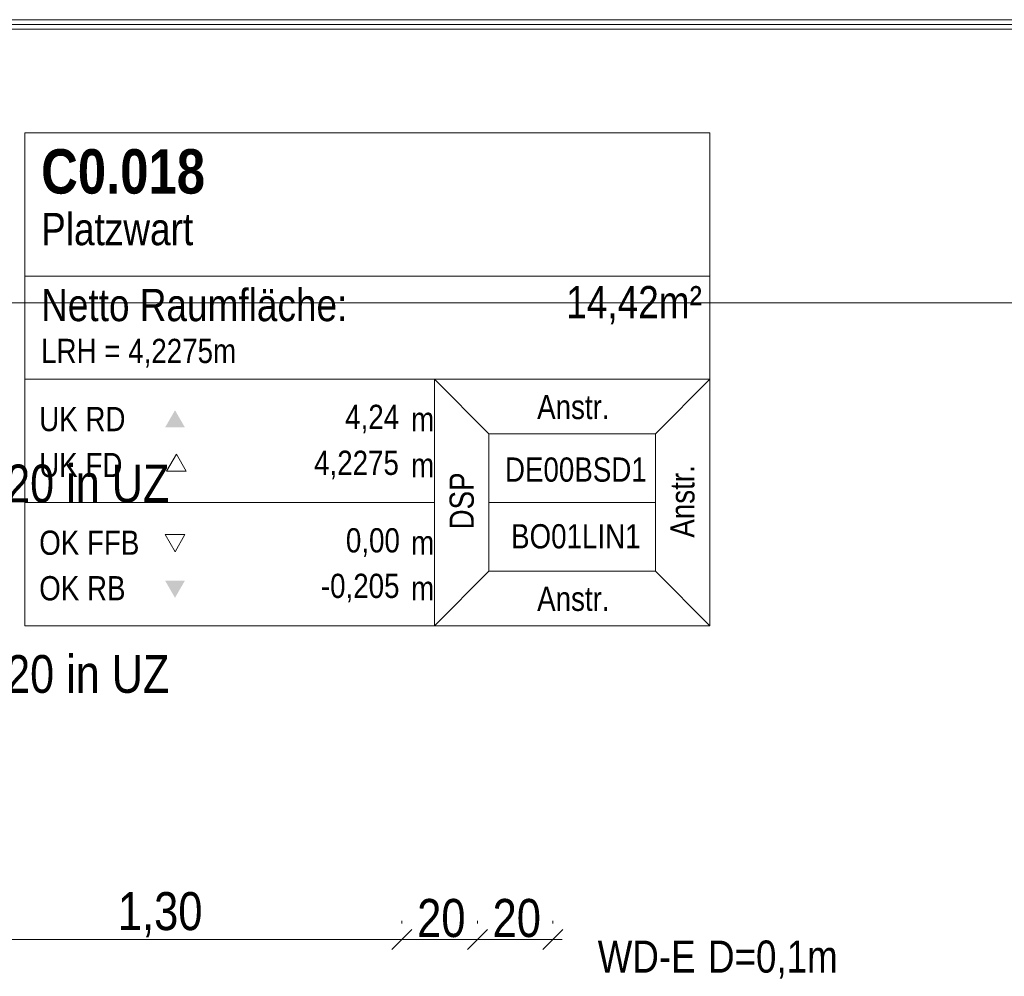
# Model space of a CAD drawing. Extents: x -500 to 300, y 62 to 1162.
# Tile 45 of 90: x -293 to -240, y 615 to 665. Entities that reach past the tile are written whole.
import ezdxf

# ---------------------------------------------------------------- set-up
doc = ezdxf.new("R2010")
doc.units = 0
doc.layers.get('0').update_dxf_attribs({"lineweight": 13})
for name, color, linetype, lineweight, true_color in [('00 -Bauelemente -Dämmung innen', 7, 'Continuous', 9, 0xff7fe6), ('00 -Bauelemente -Gipskarton', 7, 'Continuous', 9, 0xff7fe6), ('30 -34 Innenwände- 11 Durchbruch', 4, 'Continuous', 9, 0x00ffff), ('30 -34 Innenwände- 2 nichttragend', 7, 'Continuous', 18, 0xff7fe6), ('70 -75 Raumstempel- 1 Raumstempel', 7, 'Continuous', 25, 0xff6600), ('70 -75 Raumstempel-2 Verweislinie', 7, 'Continuous', 9, 0xff6600), ('70 -76 Bemaßung- 2 Allgemein', 9, 'Continuous', 5, 0x808080)]:
    doc.layers.add(name, color=color, linetype=linetype, lineweight=lineweight, true_color=true_color)
doc.layers.add('Detailelementbeschriftung', color=7, linetype='Continuous', lineweight=9)
doc.styles.get("Standard").update_dxf_attribs({"font": 'ARIALN.TTF'})

# ---------------------------------------------------------------- blocks, each defined once
blk = doc.blocks.new('Referenz-A06G93KB8I')
at = {"layer": '00 -Bauelemente -Dämmung innen', "color": 0, "linetype": 'Continuous', "lineweight": -2, "ltscale": 0.13}
blk.add_line((-298.299, 665.353), (-190.799, 665.353), dxfattribs=at)
at = {"layer": '00 -Bauelemente -Gipskarton', "color": 0, "linetype": 'Continuous', "lineweight": -2, "ltscale": 0.13}
for p, q in [((-298.299, 665.353), (-190.799, 665.353)), ((-298.299, 665.103), (-191.049, 665.103)), ((-298.299, 664.853), (-191.299, 664.853))]:
    blk.add_line(p, q, dxfattribs=at)
at = {"layer": '30 -34 Innenwände- 2 nichttragend', "color": 0, "linetype": 'Continuous', "lineweight": -2, "ltscale": 0.13}
blk.add_line((-298.299, 664.853), (-191.299, 664.853), dxfattribs=at)
at = {"layer": '70 -75 Raumstempel- 1 Raumstempel', "color": 0, "lineweight": -2}
for p, q in [((-292.3, 659.361), (-292.3, 633.221)), ((-255.976, 659.361), (-292.3, 659.361)), ((-255.976, 633.221), (-255.976, 659.361)), ((-255.976, 651.766), (-292.3, 651.766)), ((-292.3, 646.291), (-270.571, 646.291)), ((-267.688, 643.394), (-270.571, 646.291)), ((-255.976, 646.291), (-270.571, 646.291)), ((-270.571, 646.291), (-270.571, 633.221)), ((-258.859, 643.394), (-255.976, 646.291)), ((-267.688, 636.119), (-267.688, 643.394)), ((-267.688, 643.394), (-258.859, 643.394)), ((-258.859, 636.119), (-258.859, 643.394)), ((-284.263, 642.331), (-284.786, 641.425)), ((-283.739, 641.425), (-284.263, 642.331)), ((-284.786, 641.425), (-283.739, 641.425)), ((-292.3, 639.756), (-270.571, 639.756)), ((-258.859, 639.756), (-267.688, 639.756)), ((-284.334, 637.152), (-284.857, 638.058)), ((-284.857, 638.058), (-283.811, 638.058)), ((-283.811, 638.058), (-284.334, 637.152)), ((-267.688, 636.119), (-270.571, 633.221)), ((-267.688, 636.119), (-258.859, 636.119)), ((-258.859, 636.119), (-255.976, 633.221)), ((-255.976, 633.221), (-292.3, 633.221))]:
    blk.add_line(p, q, dxfattribs=at)
for points in [[(-283.811, 643.746), (-284.334, 644.652), (-284.857, 643.746)], [(-283.811, 635.615), (-284.334, 634.709), (-284.857, 635.615)]]:
    blk.add_solid(points, dxfattribs=at)
at = {"layer": '70 -75 Raumstempel-2 Verweislinie', "color": 0, "linetype": 'Continuous', "lineweight": -2, "ltscale": 0.13}
blk.add_line((-407.24, 650.353), (-139.463, 650.353), dxfattribs=at)
at = {"layer": '70 -76 Bemaßung- 2 Allgemein', "color": 0, "linetype": 'Continuous', "lineweight": -2, "ltscale": 0.13}
for p, q in [((-271.768, 617.125), (-272.829, 616.064)), ((-272.829, 616.064), (-271.768, 617.125)), ((-272.299, 617.453), (-272.299, 617.594)), ((-272.299, 617.453), (-272.299, 617.594)), ((-268.829, 616.064), (-267.768, 617.125)), ((-267.768, 617.125), (-268.829, 616.064)), ((-268.299, 617.453), (-268.299, 617.594)), ((-268.299, 617.453), (-268.299, 617.594)), ((-263.768, 617.125), (-264.829, 616.064)), ((-264.299, 617.453), (-264.299, 617.594)), ((-273.359, 616.594), (-297.238, 616.594)), ((-271.799, 616.594), (-273.359, 616.594)), ((-272.799, 616.594), (-271.238, 616.594)), ((-269.359, 616.594), (-271.238, 616.594)), ((-267.799, 616.594), (-269.359, 616.594)), ((-268.799, 616.594), (-267.238, 616.594)), ((-265.359, 616.594), (-267.238, 616.594)), ((-263.799, 616.594), (-265.359, 616.594))]:
    blk.add_line(p, q, dxfattribs=at)
at = {"layer": '30 -34 Innenwände- 11 Durchbruch', "color": 0, "linetype": 'Continuous', "lineweight": -2, "ltscale": 0.13, "char_height": 1.7, "attachment_point": 1}
for s, insert in [('{\\fArial Narrow;WD-E}', (-261.92, 616.542)), ('{\\fArial Narrow;D=0,1m}', (-256.068, 616.542))]:
    blk.add_mtext(s, dxfattribs=dict(at, insert=insert))
at = {"layer": '70 -75 Raumstempel- 1 Raumstempel', "color": 0, "linetype": 'Continuous', "lineweight": -2, "ltscale": 0.13, "attachment_point": 1}
for s, insert, char_height, rotation in [('{\\fArial Narrow|b1|i0;C0.018}', (-291.433, 658.49), 2.3536, 0), ('{\\fArial Narrow;Platzwart}', (-291.433, 655.111), 1.71171, 0), ('{\\fArial Narrow;14,42m²}', (-263.588, 651.237), 1.71171, 0), ('{\\fArial Narrow;Netto Raumfläche:}', (-291.433, 651.086), 1.71171, 0), ('{\\fArial Narrow;LRH = 4,2275m}', (-291.433, 648.438), 1.28378, 0), ('{\\fArial Narrow;Anstr.}', (-265.132, 645.469), 1.28378, 0), ('{\\fArial Narrow;UK RD}', (-291.535, 644.826), 1.28378, 0), ('{\\fArial Narrow;4,24}', (-275.311, 644.942), 1.28378, 0), ('{\\fArial Narrow;m}', (-271.815, 644.816), 1.28378, 0), ('{\\fArial Narrow;UK FD}', (-291.535, 642.392), 1.28378, 0), ('{\\fArial Narrow;4,2275}', (-276.96, 642.508), 1.28378, 0), ('{\\fArial Narrow;Anstr.}', (-258.072, 637.898), 1.28378, 90), ('{\\fArial Narrow;m}', (-271.815, 642.382), 1.28378, 0), ('{\\fArial Narrow;DE00BSD1}', (-266.838, 642.149), 1.28378, 0), ('{\\fArial Narrow;DSP}', (-269.774, 638.334), 1.28378, 90), ('{\\fArial Narrow;BO01LIN1}', (-266.515, 638.613), 1.28378, 0), ('{\\fArial Narrow;OK FFB}', (-291.535, 638.273), 1.28378, 0), ('{\\fArial Narrow;0,00}', (-275.272, 638.399), 1.28378, 0), ('{\\fArial Narrow;m}', (-271.815, 638.273), 1.28378, 0), ('{\\fArial Narrow;-0,205}', (-276.6, 635.985), 1.28378, 0), ('{\\fArial Narrow;OK RB}', (-291.535, 635.859), 1.28378, 0), ('{\\fArial Narrow;m}', (-271.815, 635.859), 1.28378, 0), ('{\\fArial Narrow;Anstr.}', (-265.132, 635.3), 1.28378, 0)]:
    blk.add_mtext(s, dxfattribs=dict(at, insert=insert, char_height=char_height, rotation=rotation))
at = {"layer": '70 -76 Bemaßung- 2 Allgemein', "color": 0, "linetype": 'Continuous', "lineweight": -2, "ltscale": 0.13, "char_height": 2.01377, "attachment_point": 1}
for s, insert in [('{\\fArial Narrow;1,30}', (-287.367, 619.11)), ('{\\fArial Narrow;20}', (-271.495, 618.745)), ('{\\fArial Narrow;20}', (-267.495, 618.745))]:
    blk.add_mtext(s, dxfattribs=dict(at, insert=insert))
blk = doc.blocks.new('Einzeiliger Text-A06G93P78I')
at = {"color": 0, "lineweight": -2, "insert": (-296.598, 641.773), "char_height": 2, "attachment_point": 1}
blk.add_mtext('{\\fArial Narrow;DN20 in UZ}', dxfattribs=at)
blk = doc.blocks.new('Einzeiliger Text-A06G93PN8I')
at = {"color": 0, "lineweight": -2, "insert": (-296.598, 631.673), "char_height": 2, "attachment_point": 1}
blk.add_mtext('{\\fArial Narrow;DN20 in UZ}', dxfattribs=at)

msp = doc.modelspace()

# ---------------------------------------------------------------- block references
at = {"color": 8, "lineweight": 13, "ltscale": 0.13, "true_color": 0x808080}
msp.add_blockref('Referenz-A06G93KB8I', (0, 0), dxfattribs=at)
at = {"layer": 'Detailelementbeschriftung', "ltscale": 0.13}
for name in ['Einzeiliger Text-A06G93P78I', 'Einzeiliger Text-A06G93PN8I']:
    msp.add_blockref(name, (0, 0), dxfattribs=at)

doc.saveas('drawing.dxf')
